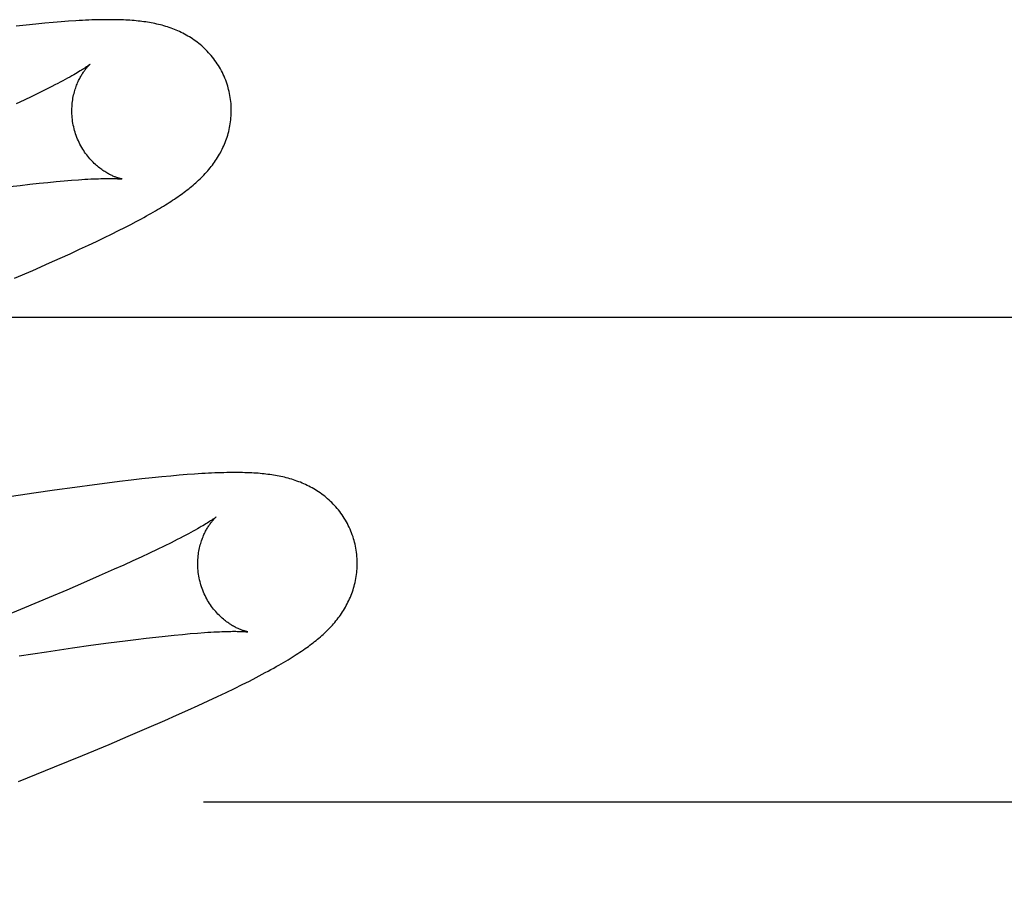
# Model space of a CAD drawing. Header units: inches. Extents: x 0 to 293, y 0 to 190.
# Tile 37 of 68: x 101.868 to 101.991, y 97.578 to 97.688. Entities that reach past the tile are written whole.
import ezdxf

# ---------------------------------------------------------------- set-up
doc = ezdxf.new("R2010")
doc.units = ezdxf.units.IN
doc.header["$LTSCALE"] = 16.12069
doc.header["$MEASUREMENT"] = 0
doc.linetypes.add('HIDDEN', pattern=[0.2, 0.1, -0.1])
doc.layers.add('DEFAULT_2', color=8, linetype='HIDDEN')

msp = doc.modelspace()

# ---------------------------------------------------------------- linework, layer by layer
at = {"layer": 'DEFAULT_2', "color": 8, "linetype": 'HIDDEN'}
for p, q in [((101.86878, 97.68781), (101.8675, 97.68768)), ((101.86998, 97.68793), (101.86878, 97.68781)), ((101.8711, 97.68804), (101.86998, 97.68793)), ((101.87216, 97.68813), (101.8711, 97.68804)), ((101.87315, 97.68821), (101.87216, 97.68813)), ((101.87409, 97.68828), (101.87315, 97.68821)), ((101.87038, 97.6793), (101.86948, 97.67886)), ((101.87122, 97.67971), (101.87038, 97.6793)), ((101.872, 97.68011), (101.87122, 97.67971)), ((101.86852, 97.6784), (101.8675, 97.67793)), ((101.86948, 97.67886), (101.86852, 97.6784)), ((101.868, 97.6677), (101.86922, 97.66784)), ((101.86922, 97.66784), (101.87039, 97.66797)), ((101.87039, 97.66797), (101.8715, 97.66808)), ((101.8715, 97.66808), (101.87255, 97.66818)), ((101.87255, 97.66818), (101.87354, 97.66827)), ((101.87354, 97.66827), (101.87447, 97.66835)), ((101.86671, 97.66755), (101.868, 97.6677)), ((101.88188, 97.6628), (101.88257, 97.66317)), ((101.88257, 97.66317), (101.88323, 97.66352)), ((101.87949, 97.66159), (101.88034, 97.66202)), ((101.88034, 97.66202), (101.88113, 97.66242)), ((101.88113, 97.66242), (101.88188, 97.6628)), ((101.87657, 97.66019), (101.87761, 97.66068)), ((101.87761, 97.66068), (101.87858, 97.66115)), ((101.87858, 97.66115), (101.87949, 97.66159)), ((101.87429, 97.65913), (101.87546, 97.65968)), ((101.87546, 97.65968), (101.87657, 97.66019)), ((101.86959, 97.65704), (101.87171, 97.65797)), ((101.87171, 97.65797), (101.87303, 97.65857)), ((101.87303, 97.65857), (101.87429, 97.65913)), ((101.86732, 97.65605), (101.86959, 97.65704)), ((101.71242, 97.65119), (102.21242, 97.65119)), ((101.88329, 97.63088), (101.88192, 97.63073)), ((101.88457, 97.63102), (101.88329, 97.63088)), ((101.88577, 97.63114), (101.88457, 97.63102)), ((101.8869, 97.63125), (101.88577, 97.63114)), ((101.88796, 97.63134), (101.8869, 97.63125)), ((101.88895, 97.63142), (101.88796, 97.63134)), ((101.88989, 97.63149), (101.88895, 97.63142)), ((101.87487, 97.62983), (101.87233, 97.62948)), ((101.87734, 97.63016), (101.87487, 97.62983)), ((101.87894, 97.63037), (101.87734, 97.63016)), ((101.88047, 97.63056), (101.87894, 97.63037)), ((101.88192, 97.63073), (101.88047, 97.63056)), ((101.86972, 97.6291), (101.8661, 97.62856)), ((101.87233, 97.62948), (101.86972, 97.6291)), ((101.88609, 97.62247), (101.88519, 97.62203)), ((101.88694, 97.62289), (101.88609, 97.62247)), ((101.88772, 97.62328), (101.88694, 97.62289)), ((101.88321, 97.62109), (101.88213, 97.6206)), ((101.88423, 97.62157), (101.88321, 97.62109)), ((101.88519, 97.62203), (101.88423, 97.62157)), ((101.881, 97.62008), (101.87982, 97.61955)), ((101.88213, 97.6206), (101.881, 97.62008)), ((101.87794, 97.61872), (101.87595, 97.61785)), ((101.87982, 97.61955), (101.87794, 97.61872)), ((101.87595, 97.61785), (101.87385, 97.61695)), ((101.87165, 97.61602), (101.86855, 97.61472)), ((101.87385, 97.61695), (101.87165, 97.61602)), ((101.86855, 97.61472), (101.86528, 97.61338)), ((101.88381, 97.61091), (101.88503, 97.61105)), ((101.88503, 97.61105), (101.8862, 97.61118)), ((101.8862, 97.61118), (101.88731, 97.61129)), ((101.88731, 97.61129), (101.88836, 97.61139)), ((101.88836, 97.61139), (101.88934, 97.61148)), ((101.88934, 97.61148), (101.89027, 97.61156)), ((101.87457, 97.60969), (101.87689, 97.61002)), ((101.87689, 97.61002), (101.8791, 97.61032)), ((101.8791, 97.61032), (101.8812, 97.61059)), ((101.8812, 97.61059), (101.88253, 97.61076)), ((101.88253, 97.61076), (101.88381, 97.61091)), ((101.86787, 97.6087), (101.87131, 97.60922)), ((101.87131, 97.60922), (101.87457, 97.60969)), ((101.8949, 97.60462), (101.89586, 97.60509)), ((101.89586, 97.60509), (101.89676, 97.60554)), ((101.89676, 97.60554), (101.8976, 97.60598)), ((101.89277, 97.6036), (101.89387, 97.60412)), ((101.89387, 97.60412), (101.8949, 97.60462)), ((101.88904, 97.60187), (101.89036, 97.60247)), ((101.89036, 97.60247), (101.8916, 97.60305)), ((101.8916, 97.60305), (101.89277, 97.6036)), ((101.88618, 97.6006), (101.88764, 97.60124)), ((101.88764, 97.60124), (101.88904, 97.60187)), ((101.88391, 97.59961), (101.88618, 97.6006)), ((101.88158, 97.59861), (101.88391, 97.59961)), ((101.87583, 97.59619), (101.87917, 97.59759)), ((101.87917, 97.59759), (101.88158, 97.59861)), ((101.87234, 97.59476), (101.87583, 97.59619)), ((101.8678, 97.59292), (101.87234, 97.59476)), ((101.89102, 97.59039), (102.15027, 97.59039))]:
    msp.add_line(p, q, dxfattribs=at)
for points in [[(101.89411, 97.67995), (101.89404, 97.68016), (101.89397, 97.68041), (101.89388, 97.68066), (101.89379, 97.6809), (101.8937, 97.68114), (101.8936, 97.68138), (101.89349, 97.68162), (101.89338, 97.68185), (101.89326, 97.68208), (101.89314, 97.6823), (101.89301, 97.68253), (101.89287, 97.68275), (101.89274, 97.68296), (101.89259, 97.68317), (101.89245, 97.68338), (101.8923, 97.68358), (101.89214, 97.68378), (101.89198, 97.68397), (101.89182, 97.68416), (101.89165, 97.68434), (101.89148, 97.68452), (101.89131, 97.6847), (101.89114, 97.68487), (101.89096, 97.68503), (101.89078, 97.68519), (101.8906, 97.68535), (101.89041, 97.6855), (101.89023, 97.68564), (101.89004, 97.68579), (101.88984, 97.68592), (101.88965, 97.68606), (101.88945, 97.68619), (101.88925, 97.68631), (101.88905, 97.68643), (101.88884, 97.68655), (101.88864, 97.68666), (101.88843, 97.68677), (101.88822, 97.68688), (101.88801, 97.68698), (101.8878, 97.68707), (101.88759, 97.68716), (101.88737, 97.68725), (101.88716, 97.68734), (101.88694, 97.68742), (101.88672, 97.68749), (101.8865, 97.68757), (101.88627, 97.68764), (101.88605, 97.6877), (101.88582, 97.68777), (101.8856, 97.68783), (101.88537, 97.68788), (101.88514, 97.68793), (101.88492, 97.68798), (101.88469, 97.68803), (101.88446, 97.68808), (101.88423, 97.68812), (101.88399, 97.68815), (101.88376, 97.68819), (101.88352, 97.68822), (101.88329, 97.68825), (101.88305, 97.68828), (101.8828, 97.68831), (101.88256, 97.68833), (101.88231, 97.68836), (101.88205, 97.68838), (101.88179, 97.6884), (101.88153, 97.68841), (101.88125, 97.68843), (101.88097, 97.68844), (101.88069, 97.68845), (101.88039, 97.68846), (101.88009, 97.68847), (101.87978, 97.68847), (101.87946, 97.68848), (101.87914, 97.68848), (101.87881, 97.68848), (101.87847, 97.68847), (101.87812, 97.68847), (101.87776, 97.68846), (101.87739, 97.68845), (101.87701, 97.68844), (101.87663, 97.68842), (101.87623, 97.6884), (101.87582, 97.68838), (101.87541, 97.68836), (101.87498, 97.68834), (101.87409, 97.68828)], [(101.87679, 97.68289), (101.87678, 97.68288), (101.87676, 97.68287), (101.87674, 97.68285), (101.87671, 97.68283), (101.87667, 97.6828), (101.87662, 97.68276), (101.87656, 97.68272), (101.8765, 97.68267), (101.87642, 97.68262), (101.87632, 97.68255), (101.87622, 97.68249), (101.87611, 97.68241), (101.87598, 97.68233), (101.87584, 97.68224), (101.87569, 97.68215), (101.87553, 97.68205), (101.87535, 97.68194), (101.87516, 97.68182), (101.87495, 97.6817), (101.87473, 97.68157), (101.87449, 97.68144), (101.87423, 97.68129), (101.87396, 97.68115), (101.87368, 97.68099), (101.87337, 97.68083), (101.87305, 97.68065), (101.87272, 97.68048), (101.87236, 97.68029), (101.872, 97.68011)], [(101.87484, 97.67459), (101.87478, 97.67479), (101.87473, 97.67503), (101.87468, 97.67526), (101.87463, 97.6755), (101.8746, 97.67573), (101.87457, 97.67597), (101.87454, 97.6762), (101.87452, 97.67643), (101.87451, 97.67667), (101.8745, 97.6769), (101.8745, 97.67712), (101.87451, 97.67735), (101.87452, 97.67757), (101.87453, 97.67779), (101.87455, 97.67801), (101.87458, 97.67822), (101.87461, 97.67843), (101.87464, 97.67864), (101.87468, 97.67884), (101.87472, 97.67904), (101.87477, 97.67923), (101.87482, 97.67941), (101.87487, 97.67959), (101.87492, 97.67977), (101.87498, 97.67994), (101.87504, 97.6801), (101.8751, 97.68026), (101.87516, 97.68041), (101.87522, 97.68056), (101.87528, 97.68071), (101.87535, 97.68085), (101.87541, 97.68098), (101.87548, 97.68111), (101.87555, 97.68124), (101.87561, 97.68136), (101.87568, 97.68147), (101.87575, 97.68158), (101.87581, 97.68169), (101.87588, 97.68179), (101.87594, 97.68189), (101.87601, 97.68198), (101.87607, 97.68207), (101.87613, 97.68215), (101.87619, 97.68223), (101.87625, 97.68231), (101.87631, 97.68238), (101.87636, 97.68245), (101.87642, 97.68251), (101.87647, 97.68257), (101.87652, 97.68262), (101.87656, 97.68267), (101.8766, 97.68271), (101.87664, 97.68275), (101.87668, 97.68279), (101.87671, 97.68282), (101.87673, 97.68284), (101.87676, 97.68286), (101.87677, 97.68288), (101.87678, 97.68289), (101.87679, 97.68289)], [(101.88323, 97.66352), (101.88354, 97.66369), (101.88384, 97.66386), (101.88414, 97.66403), (101.88442, 97.66419), (101.8847, 97.66434), (101.88497, 97.6645), (101.88524, 97.66466), (101.88549, 97.66481), (101.88574, 97.66496), (101.88599, 97.66511), (101.88623, 97.66525), (101.88646, 97.6654), (101.88669, 97.66555), (101.88692, 97.66569), (101.88714, 97.66583), (101.88736, 97.66598), (101.88757, 97.66612), (101.88778, 97.66626), (101.88798, 97.66641), (101.88819, 97.66655), (101.88839, 97.66669), (101.88858, 97.66684), (101.88877, 97.66698), (101.88896, 97.66713), (101.88915, 97.66728), (101.88934, 97.66742), (101.88952, 97.66757), (101.8897, 97.66772), (101.88988, 97.66788), (101.89005, 97.66803), (101.89023, 97.66819), (101.8904, 97.66834), (101.89057, 97.6685), (101.89074, 97.66867), (101.8909, 97.66883), (101.89106, 97.669), (101.89122, 97.66917), (101.89138, 97.66934), (101.89154, 97.66952), (101.89169, 97.6697), (101.89184, 97.66988), (101.89198, 97.67006), (101.89212, 97.67024), (101.89226, 97.67043), (101.89239, 97.67061), (101.89252, 97.6708), (101.89265, 97.671), (101.89277, 97.67119), (101.8929, 97.67139), (101.89301, 97.6716), (101.89313, 97.6718), (101.89324, 97.67201), (101.89335, 97.67222), (101.89345, 97.67244), (101.89355, 97.67265), (101.89364, 97.67287), (101.89373, 97.67309), (101.89381, 97.67331), (101.89389, 97.67353), (101.89397, 97.67376), (101.89404, 97.67399), (101.89411, 97.67422), (101.89417, 97.67446), (101.89422, 97.6747), (101.89428, 97.67494), (101.89432, 97.67518), (101.89436, 97.67542), (101.8944, 97.67567), (101.89443, 97.67592), (101.89445, 97.67617), (101.89447, 97.67642), (101.89449, 97.67668), (101.89449, 97.67693), (101.89449, 97.67719), (101.89449, 97.67744), (101.89448, 97.6777), (101.89446, 97.67796), (101.89444, 97.67821), (101.89441, 97.67847), (101.89437, 97.67873), (101.89433, 97.67898), (101.89428, 97.67924), (101.89422, 97.67949), (101.89416, 97.67974), (101.89411, 97.67995)], [(101.88078, 97.6685), (101.88079, 97.66849), (101.88078, 97.6685), (101.88077, 97.6685), (101.88075, 97.6685), (101.88072, 97.66851), (101.88069, 97.66852), (101.88064, 97.66853), (101.8806, 97.66854), (101.88054, 97.66855), (101.88049, 97.66857), (101.88042, 97.66859), (101.88035, 97.66861), (101.88028, 97.66863), (101.8802, 97.66866), (101.88012, 97.66868), (101.88003, 97.66872), (101.87994, 97.66875), (101.87985, 97.66879), (101.87975, 97.66883), (101.87965, 97.66887), (101.87955, 97.66892), (101.87944, 97.66897), (101.87934, 97.66902), (101.87922, 97.66908), (101.87911, 97.66914), (101.879, 97.6692), (101.87888, 97.66927), (101.87876, 97.66934), (101.87863, 97.66942), (101.87851, 97.6695), (101.87838, 97.66958), (101.87825, 97.66968), (101.87812, 97.66977), (101.87799, 97.66987), (101.87785, 97.66998), (101.87772, 97.67009), (101.87758, 97.6702), (101.87745, 97.67033), (101.87731, 97.67045), (101.87717, 97.67059), (101.87703, 97.67073), (101.8769, 97.67087), (101.87676, 97.67103), (101.87663, 97.67118), (101.87649, 97.67135), (101.87636, 97.67152), (101.87623, 97.67169), (101.8761, 97.67187), (101.87598, 97.67206), (101.87586, 97.67225), (101.87574, 97.67245), (101.87563, 97.67265), (101.87552, 97.67285), (101.87542, 97.67306), (101.87532, 97.67327), (101.87522, 97.67349), (101.87513, 97.67371), (101.87505, 97.67394), (101.87497, 97.67416), (101.8749, 97.67439), (101.87484, 97.67459)], [(101.87447, 97.66835), (101.87533, 97.66841), (101.87574, 97.66844), (101.87613, 97.66846), (101.87651, 97.66849), (101.87687, 97.6685), (101.87721, 97.66852), (101.87754, 97.66853), (101.87784, 97.66854), (101.87813, 97.66855), (101.87841, 97.66856), (101.87866, 97.66856), (101.8789, 97.66857), (101.87912, 97.66857), (101.87932, 97.66857), (101.87951, 97.66857), (101.87968, 97.66856), (101.87984, 97.66856), (101.87998, 97.66855), (101.88011, 97.66855), (101.88023, 97.66854), (101.88034, 97.66854), (101.88043, 97.66853), (101.88051, 97.66852), (101.88058, 97.66852), (101.88064, 97.66851), (101.88069, 97.66851), (101.88073, 97.6685), (101.88076, 97.6685), (101.88078, 97.6685), (101.88078, 97.6685)], [(101.9099, 97.62316), (101.90984, 97.62337), (101.90976, 97.62362), (101.90967, 97.62387), (101.90958, 97.62411), (101.90949, 97.62435), (101.90939, 97.62459), (101.90928, 97.62482), (101.90917, 97.62506), (101.90905, 97.62529), (101.90893, 97.62551), (101.9088, 97.62573), (101.90867, 97.62595), (101.90853, 97.62617), (101.90839, 97.62638), (101.90824, 97.62659), (101.90809, 97.62679), (101.90793, 97.62699), (101.90777, 97.62718), (101.90761, 97.62737), (101.90745, 97.62755), (101.90728, 97.62773), (101.90711, 97.62791), (101.90693, 97.62807), (101.90675, 97.62824), (101.90657, 97.6284), (101.90639, 97.62855), (101.90621, 97.62871), (101.90602, 97.62885), (101.90583, 97.62899), (101.90564, 97.62913), (101.90544, 97.62926), (101.90524, 97.62939), (101.90504, 97.62952), (101.90484, 97.62964), (101.90464, 97.62976), (101.90443, 97.62987), (101.90422, 97.62998), (101.90401, 97.63008), (101.9038, 97.63018), (101.90359, 97.63028), (101.90338, 97.63037), (101.90317, 97.63046), (101.90295, 97.63054), (101.90273, 97.63062), (101.90251, 97.6307), (101.90229, 97.63077), (101.90207, 97.63084), (101.90184, 97.63091), (101.90162, 97.63097), (101.90139, 97.63103), (101.90117, 97.63109), (101.90094, 97.63114), (101.90071, 97.63119), (101.90048, 97.63124), (101.90025, 97.63128), (101.90002, 97.63132), (101.89979, 97.63136), (101.89956, 97.6314), (101.89932, 97.63143), (101.89908, 97.63146), (101.89884, 97.63149), (101.8986, 97.63152), (101.89836, 97.63154), (101.89811, 97.63157), (101.89785, 97.63159), (101.89759, 97.6316), (101.89732, 97.63162), (101.89705, 97.63164), (101.89677, 97.63165), (101.89648, 97.63166), (101.89619, 97.63167), (101.89589, 97.63168), (101.89558, 97.63168), (101.89526, 97.63169), (101.89494, 97.63169), (101.89461, 97.63168), (101.89427, 97.63168), (101.89392, 97.63168), (101.89356, 97.63167), (101.89319, 97.63166), (101.89281, 97.63164), (101.89243, 97.63163), (101.89203, 97.63161), (101.89162, 97.63159), (101.89121, 97.63157), (101.89078, 97.63155), (101.88989, 97.63149)], [(101.89258, 97.6261), (101.89257, 97.62609), (101.89256, 97.62608), (101.89253, 97.62606), (101.8925, 97.62604), (101.89246, 97.62601), (101.89241, 97.62597), (101.89236, 97.62593), (101.89229, 97.62588), (101.89221, 97.62583), (101.89211, 97.62576), (101.89201, 97.62569), (101.8919, 97.62562), (101.89177, 97.62554), (101.89163, 97.62545), (101.89148, 97.62535), (101.89131, 97.62525), (101.89112, 97.62514), (101.89093, 97.62502), (101.89071, 97.6249), (101.89048, 97.62476), (101.89024, 97.62462), (101.88998, 97.62448), (101.8897, 97.62433), (101.88941, 97.62417), (101.88911, 97.624), (101.88878, 97.62383), (101.88845, 97.62365), (101.88809, 97.62347), (101.88772, 97.62328)], [(101.89063, 97.6178), (101.89058, 97.618), (101.89052, 97.61824), (101.89047, 97.61847), (101.89043, 97.61871), (101.89039, 97.61894), (101.89036, 97.61917), (101.89033, 97.61941), (101.89031, 97.61964), (101.8903, 97.61987), (101.89029, 97.6201), (101.89029, 97.62033), (101.8903, 97.62056), (101.89031, 97.62078), (101.89032, 97.621), (101.89034, 97.62122), (101.89037, 97.62143), (101.8904, 97.62164), (101.89043, 97.62184), (101.89047, 97.62205), (101.89051, 97.62224), (101.89056, 97.62243), (101.89061, 97.62262), (101.89066, 97.6228), (101.89071, 97.62297), (101.89077, 97.62314), (101.89083, 97.62331), (101.89088, 97.62346), (101.89095, 97.62362), (101.89101, 97.62377), (101.89107, 97.62391), (101.89114, 97.62405), (101.8912, 97.62419), (101.89127, 97.62432), (101.89134, 97.62444), (101.8914, 97.62456), (101.89147, 97.62468), (101.89153, 97.62479), (101.8916, 97.62489), (101.89167, 97.62499), (101.89173, 97.62509), (101.89179, 97.62518), (101.89186, 97.62527), (101.89192, 97.62536), (101.89198, 97.62544), (101.89204, 97.62551), (101.8921, 97.62559), (101.89215, 97.62565), (101.89221, 97.62572), (101.89226, 97.62577), (101.89231, 97.62583), (101.89235, 97.62588), (101.89239, 97.62592), (101.89243, 97.62596), (101.89247, 97.626), (101.8925, 97.62603), (101.89252, 97.62605), (101.89255, 97.62607), (101.89256, 97.62608), (101.89257, 97.62609), (101.89258, 97.6261)], [(101.8976, 97.60598), (101.898, 97.60619), (101.89838, 97.60639), (101.89876, 97.60659), (101.89912, 97.60679), (101.89947, 97.60698), (101.89981, 97.60717), (101.90013, 97.60735), (101.90045, 97.60753), (101.90076, 97.6077), (101.90105, 97.60788), (101.90134, 97.60805), (101.90161, 97.60821), (101.90188, 97.60837), (101.90213, 97.60853), (101.90238, 97.60869), (101.90263, 97.60885), (101.90286, 97.609), (101.90309, 97.60915), (101.90332, 97.6093), (101.90353, 97.60945), (101.90375, 97.6096), (101.90396, 97.60974), (101.90416, 97.60989), (101.90436, 97.61004), (101.90456, 97.61019), (101.90475, 97.61033), (101.90494, 97.61048), (101.90512, 97.61063), (101.90531, 97.61078), (101.90549, 97.61093), (101.90567, 97.61108), (101.90584, 97.61124), (101.90602, 97.61139), (101.90619, 97.61155), (101.90636, 97.61171), (101.90653, 97.61187), (101.90669, 97.61204), (101.90685, 97.61221), (101.90701, 97.61238), (101.90717, 97.61255), (101.90732, 97.61273), (101.90748, 97.6129), (101.90762, 97.61308), (101.90777, 97.61326), (101.90791, 97.61345), (101.90805, 97.61363), (101.90818, 97.61382), (101.90831, 97.61401), (101.90844, 97.6142), (101.90856, 97.6144), (101.90869, 97.6146), (101.9088, 97.6148), (101.90892, 97.61501), (101.90903, 97.61522), (101.90913, 97.61543), (101.90924, 97.61564), (101.90933, 97.61586), (101.90943, 97.61607), (101.90952, 97.61629), (101.9096, 97.61652), (101.90968, 97.61674), (101.90976, 97.61697), (101.90983, 97.6172), (101.9099, 97.61743), (101.90996, 97.61766), (101.91001, 97.6179), (101.91007, 97.61814), (101.91011, 97.61839), (101.91015, 97.61863), (101.91019, 97.61888), (101.91022, 97.61913), (101.91025, 97.61938), (101.91026, 97.61963), (101.91028, 97.61988), (101.91028, 97.62014), (101.91029, 97.62039), (101.91028, 97.62065), (101.91027, 97.62091), (101.91025, 97.62117), (101.91023, 97.62142), (101.9102, 97.62168), (101.91016, 97.62194), (101.91012, 97.62219), (101.91007, 97.62244), (101.91001, 97.6227), (101.90995, 97.62295), (101.9099, 97.62316)], [(101.89657, 97.6117), (101.89658, 97.6117), (101.89657, 97.6117), (101.89656, 97.61171), (101.89654, 97.61171), (101.89651, 97.61172), (101.89647, 97.61173), (101.89643, 97.61174), (101.89638, 97.61175), (101.89633, 97.61176), (101.89627, 97.61178), (101.89621, 97.6118), (101.89614, 97.61182), (101.89607, 97.61184), (101.89599, 97.61187), (101.8959, 97.61189), (101.89582, 97.61193), (101.89573, 97.61196), (101.89563, 97.612), (101.89554, 97.61204), (101.89544, 97.61208), (101.89534, 97.61213), (101.89523, 97.61218), (101.89512, 97.61223), (101.89501, 97.61229), (101.8949, 97.61235), (101.89478, 97.61241), (101.89466, 97.61248), (101.89454, 97.61255), (101.89442, 97.61263), (101.89429, 97.61271), (101.89417, 97.6128), (101.89404, 97.61289), (101.8939, 97.61298), (101.89377, 97.61308), (101.89364, 97.61319), (101.8935, 97.6133), (101.89337, 97.61342), (101.89323, 97.61354), (101.8931, 97.61367), (101.89296, 97.6138), (101.89282, 97.61394), (101.89269, 97.61409), (101.89255, 97.61424), (101.89241, 97.6144), (101.89228, 97.61456), (101.89215, 97.61473), (101.89202, 97.6149), (101.89189, 97.61509), (101.89177, 97.61527), (101.89165, 97.61546), (101.89153, 97.61566), (101.89142, 97.61586), (101.89131, 97.61606), (101.89121, 97.61627), (101.89111, 97.61648), (101.89101, 97.6167), (101.89092, 97.61692), (101.89084, 97.61715), (101.89076, 97.61737), (101.89069, 97.6176), (101.89063, 97.6178)], [(101.89027, 97.61156), (101.89113, 97.61162), (101.89154, 97.61165), (101.89193, 97.61167), (101.89231, 97.61169), (101.89267, 97.61171), (101.89301, 97.61173), (101.89332, 97.61174), (101.89362, 97.61175), (101.89391, 97.61176), (101.89417, 97.61177), (101.89442, 97.61177), (101.89464, 97.61178), (101.89486, 97.61178), (101.89505, 97.61178), (101.89524, 97.61177), (101.89541, 97.61177), (101.89556, 97.61177), (101.8957, 97.61176), (101.89583, 97.61176), (101.89595, 97.61175), (101.89606, 97.61175), (101.89616, 97.61174), (101.89624, 97.61174), (101.89632, 97.61173), (101.89639, 97.61173), (101.89644, 97.61172), (101.89649, 97.61172), (101.89652, 97.61171), (101.89655, 97.61171), (101.89657, 97.61171), (101.89657, 97.6117)]]:
    msp.add_lwpolyline(points, dxfattribs=at)

doc.saveas('drawing.dxf')
